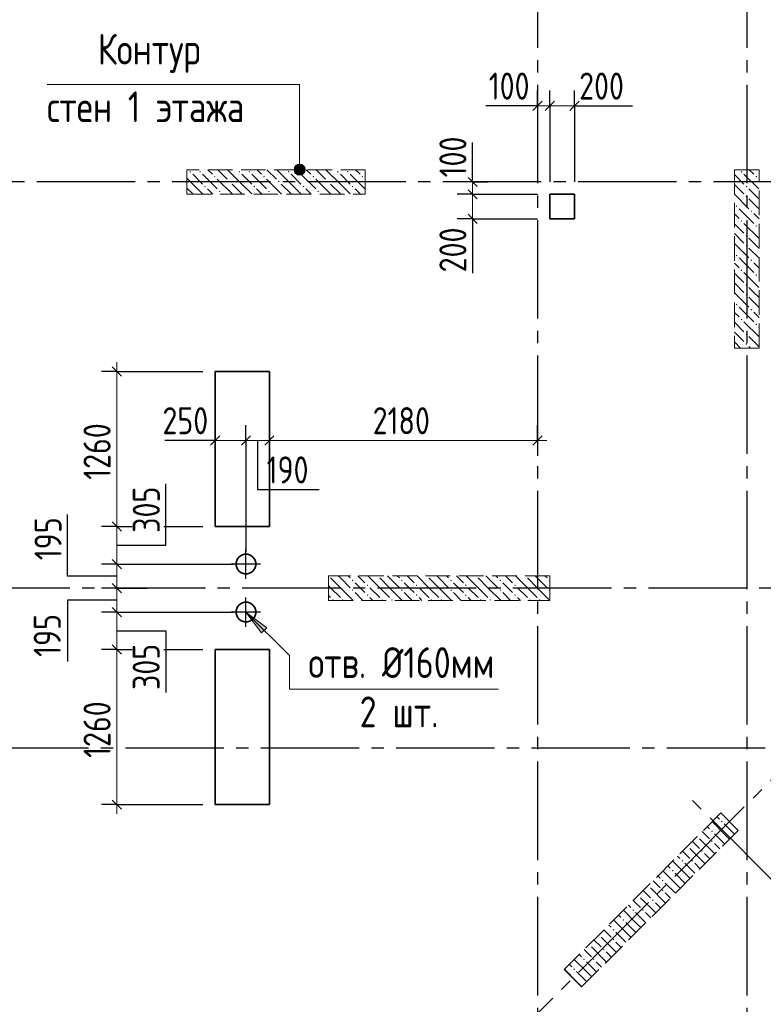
# Model space of a CAD drawing. Header units: millimetres. Extents: x 0 to 43617, y 0 to 59400.
# Tile 3 of 23: x 10415 to 16458, y 22447 to 30449. Entities that reach past the tile are written whole.
import ezdxf

# ---------------------------------------------------------------- set-up
doc = ezdxf.new("R2010")
doc.units = ezdxf.units.MM
doc.linetypes.add('______2', pattern=[270, 200, -70])
doc.linetypes.add('______5', pattern=[1100, 800, -100, 100, -100])
for name, color, linetype, lineweight in [('Standard', 7, 'Continuous', 25), ('ЖБ Перекрытие верхний уровень', 7, 'Continuous', 35), ('ЖБ Пилон', 7, 'Continuous', 35), ('Оси', 40, '______5', 18), ('Примечания', 7, 'Continuous', 25), ('Размерная выноска', 7, 'Continuous', 13)]:
    doc.layers.add(name, color=color, linetype=linetype, lineweight=lineweight)
doc.styles.add('GOST 2.304-81', font='txt')

msp = doc.modelspace()

# ---------------------------------------------------------------- hatches: boundary and pattern name
at = {"layer": 'ЖБ Пилон', "linetype": 'Continuous', "lineweight": 18, "transparency": 33554687}
for points in [[(11794.45190429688, 29213.14086914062), (11800.9521484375, 29219.64111328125), (11807.45239257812, 29213.14086914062), (11800.9521484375, 29206.63452148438)], [(11874.45068359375, 29213.14086914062), (11880.95092773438, 29219.64111328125), (11887.451171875, 29213.14086914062), (11880.95092773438, 29206.63452148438)], [(12194.45190429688, 29213.14086914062), (12200.9521484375, 29219.64111328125), (12207.45239257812, 29213.14086914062), (12200.9521484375, 29206.63452148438)], [(12274.45068359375, 29213.14086914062), (12280.95092773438, 29219.64111328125), (12287.451171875, 29213.14086914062), (12280.95092773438, 29206.63452148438)], [(12594.45190429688, 29213.14086914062), (12600.9521484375, 29219.64111328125), (12607.45239257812, 29213.14086914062), (12600.9521484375, 29206.63452148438)], [(12674.45068359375, 29213.14086914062), (12680.95092773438, 29219.64111328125), (12687.451171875, 29213.14086914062), (12680.95092773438, 29206.63452148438)], [(12994.45190429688, 29213.14086914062), (13000.9521484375, 29219.64111328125), (13007.45239257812, 29213.14086914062), (13000.9521484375, 29206.63452148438)], [(13074.45068359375, 29213.14086914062), (13080.95092773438, 29219.64111328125), (13087.451171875, 29213.14086914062), (13080.95092773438, 29206.63452148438)], [(16274.45068359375, 29213.14086914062), (16280.95092773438, 29219.64111328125), (16287.451171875, 29213.14086914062), (16280.95092773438, 29206.63452148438)], [(11994.45190429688, 29173.13232421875), (12000.9521484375, 29179.638671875), (12007.45239257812, 29173.13232421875), (12000.9521484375, 29166.63208007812)], [(12114.453125, 29133.14208984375), (12120.95336914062, 29139.63012695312), (12127.45361328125, 29133.14208984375), (12120.95336914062, 29126.64184570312)], [(12394.45190429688, 29173.13232421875), (12400.9521484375, 29179.638671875), (12407.45239257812, 29173.13232421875), (12400.9521484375, 29166.63208007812)], [(12514.453125, 29133.14208984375), (12520.95336914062, 29139.63012695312), (12527.45361328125, 29133.14208984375), (12520.95336914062, 29126.64184570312)], [(12794.45190429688, 29173.13232421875), (12800.9521484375, 29179.638671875), (12807.45239257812, 29173.13232421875), (12800.9521484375, 29166.63208007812)], [(12914.453125, 29133.14208984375), (12920.95336914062, 29139.63012695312), (12927.45361328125, 29133.14208984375), (12920.95336914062, 29126.64184570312)], [(13194.45190429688, 29173.13232421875), (13200.9521484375, 29179.638671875), (13207.45239257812, 29173.13232421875), (13200.9521484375, 29166.63208007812)], [(16394.45190429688, 29173.13232421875), (16400.9521484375, 29179.638671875), (16407.45239257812, 29173.13232421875), (16400.9521484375, 29166.63208007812)], [(11914.453125, 29093.1396484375), (11920.95336914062, 29099.63989257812), (11927.45361328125, 29093.1396484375), (11920.95336914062, 29086.63330078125)], [(12034.45434570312, 29053.13110351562), (12040.95458984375, 29059.63745117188), (12047.44873046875, 29053.13110351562), (12040.95458984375, 29046.64306640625)], [(12314.453125, 29093.1396484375), (12320.95336914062, 29099.63989257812), (12327.45361328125, 29093.1396484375), (12320.95336914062, 29086.63330078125)], [(12434.45434570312, 29053.13110351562), (12440.95458984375, 29059.63745117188), (12447.44873046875, 29053.13110351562), (12440.95458984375, 29046.64306640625)], [(12714.453125, 29093.1396484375), (12720.95336914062, 29099.63989257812), (12727.45361328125, 29093.1396484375), (12720.95336914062, 29086.63330078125)], [(12834.45434570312, 29053.13110351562), (12840.95458984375, 29059.63745117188), (12847.44873046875, 29053.13110351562), (12840.95458984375, 29046.64306640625)], [(13114.453125, 29093.1396484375), (13120.95336914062, 29099.63989257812), (13127.45361328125, 29093.1396484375), (13120.95336914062, 29086.63330078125)], [(16314.453125, 29093.1396484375), (16320.95336914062, 29099.63989257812), (16327.45361328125, 29093.1396484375), (16320.95336914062, 29086.63330078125)], [(16314.453125, 29013.14086914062), (16320.95336914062, 29019.64111328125), (16327.45361328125, 29013.14086914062), (16320.95336914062, 29006.63452148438)], [(16234.45434570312, 28933.14208984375), (16240.94848632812, 28939.63012695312), (16247.44873046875, 28933.14208984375), (16240.94848632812, 28926.64184570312)], [(16354.44946289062, 28893.1396484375), (16360.94970703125, 28899.63989257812), (16367.44995117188, 28893.1396484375), (16360.94970703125, 28886.63330078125)], [(16274.45068359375, 28813.14086914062), (16280.95092773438, 28819.64111328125), (16287.451171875, 28813.14086914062), (16280.95092773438, 28806.63452148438)], [(16394.45190429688, 28773.13232421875), (16400.9521484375, 28779.638671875), (16407.45239257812, 28773.13232421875), (16400.9521484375, 28766.63208007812)], [(16314.453125, 28693.1396484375), (16320.95336914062, 28699.63989257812), (16327.45361328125, 28693.1396484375), (16320.95336914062, 28686.63330078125)], [(16314.453125, 28613.14086914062), (16320.95336914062, 28619.64111328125), (16327.45361328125, 28613.14086914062), (16320.95336914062, 28606.63452148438)], [(16234.45434570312, 28533.14208984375), (16240.94848632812, 28539.63012695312), (16247.44873046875, 28533.14208984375), (16240.94848632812, 28526.64184570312)], [(16354.44946289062, 28493.1396484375), (16360.94970703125, 28499.63989257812), (16367.44995117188, 28493.1396484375), (16360.94970703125, 28486.63330078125)], [(16274.45068359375, 28413.14086914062), (16280.95092773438, 28419.64111328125), (16287.451171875, 28413.14086914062), (16280.95092773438, 28406.63452148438)], [(16394.45190429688, 28373.13232421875), (16400.9521484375, 28379.638671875), (16407.45239257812, 28373.13232421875), (16400.9521484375, 28366.63208007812)], [(16314.453125, 28293.1396484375), (16320.95336914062, 28299.63989257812), (16327.45361328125, 28293.1396484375), (16320.95336914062, 28286.63330078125)], [(16314.453125, 28213.14086914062), (16320.95336914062, 28219.64111328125), (16327.45361328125, 28213.14086914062), (16320.95336914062, 28206.63452148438)], [(16234.45434570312, 28133.14208984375), (16240.94848632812, 28139.63012695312), (16247.44873046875, 28133.14208984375), (16240.94848632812, 28126.64184570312)], [(16354.44946289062, 28093.1396484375), (16360.94970703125, 28099.63989257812), (16367.44995117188, 28093.1396484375), (16360.94970703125, 28086.63330078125)], [(16274.45068359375, 28013.14086914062), (16280.95092773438, 28019.64111328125), (16287.451171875, 28013.14086914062), (16280.95092773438, 28006.63452148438)], [(16394.45190429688, 27973.13232421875), (16400.9521484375, 27979.638671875), (16407.45239257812, 27973.13232421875), (16400.9521484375, 27966.63208007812)], [(16314.453125, 27893.1396484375), (16320.95336914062, 27899.63989257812), (16327.45361328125, 27893.1396484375), (16320.95336914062, 27886.63330078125)], [(16314.453125, 27813.14086914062), (16320.95336914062, 27819.64111328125), (16327.45361328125, 27813.14086914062), (16320.95336914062, 27806.63452148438)], [(12924.31325143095, 25929.99877929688), (12923.9990234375, 25929.68425625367), (12923.9990234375, 25929.99877929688)], [(13324.31325143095, 25929.99877929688), (13320.95336914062, 25926.6357421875), (13317.5934868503, 25929.99877929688)], [(13724.31325143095, 25929.99877929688), (13720.95336914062, 25926.6357421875), (13717.5934868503, 25929.99877929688)], [(14124.31325143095, 25929.99877929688), (14120.95336914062, 25926.6357421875), (14117.5934868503, 25929.99877929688)], [(14524.31325143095, 25929.99877929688), (14520.95336914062, 25926.6357421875), (14517.5934868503, 25929.99877929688)], [(13114.453125, 25893.13354492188), (13120.95336914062, 25899.63989257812), (13127.45361328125, 25893.13354492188), (13120.95336914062, 25886.63330078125)], [(13234.45434570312, 25853.13110351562), (13240.95458984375, 25859.63745117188), (13247.44873046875, 25853.13110351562), (13240.95458984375, 25846.64306640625)], [(13514.453125, 25893.13354492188), (13520.95336914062, 25899.63989257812), (13527.45361328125, 25893.13354492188), (13520.95336914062, 25886.63330078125)], [(13634.45434570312, 25853.13110351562), (13640.95458984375, 25859.63745117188), (13647.44873046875, 25853.13110351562), (13640.95458984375, 25846.64306640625)], [(13914.453125, 25893.13354492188), (13920.95336914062, 25899.63989257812), (13927.45361328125, 25893.13354492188), (13920.95336914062, 25886.63330078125)], [(14034.45434570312, 25853.13110351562), (14040.95458984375, 25859.63745117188), (14047.44873046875, 25853.13110351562), (14040.95458984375, 25846.64306640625)], [(14314.453125, 25893.13354492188), (14320.95336914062, 25899.63989257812), (14327.45361328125, 25893.13354492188), (14320.95336914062, 25886.63330078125)], [(14434.45434570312, 25853.13110351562), (14440.95458984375, 25859.63745117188), (14447.44873046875, 25853.13110351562), (14440.95458984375, 25846.64306640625)], [(14714.453125, 25893.13354492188), (14720.95336914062, 25899.63989257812), (14723.9990234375, 25896.59137851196), (14723.9990234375, 25889.67895507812), (14720.95336914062, 25886.63330078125)], [(13114.453125, 25813.14086914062), (13120.95336914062, 25819.64111328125), (13127.45361328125, 25813.14086914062), (13120.95336914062, 25806.63452148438)], [(13234.45434570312, 25773.13232421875), (13240.95458984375, 25779.638671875), (13247.44873046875, 25773.13232421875), (13240.95458984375, 25766.63208007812)], [(13514.453125, 25813.14086914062), (13520.95336914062, 25819.64111328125), (13527.45361328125, 25813.14086914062), (13520.95336914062, 25806.63452148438)], [(13634.45434570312, 25773.13232421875), (13640.95458984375, 25779.638671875), (13647.44873046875, 25773.13232421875), (13640.95458984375, 25766.63208007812)], [(13914.453125, 25813.14086914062), (13920.95336914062, 25819.64111328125), (13927.45361328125, 25813.14086914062), (13920.95336914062, 25806.63452148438)], [(14034.45434570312, 25773.13232421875), (14040.95458984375, 25779.638671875), (14047.44873046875, 25773.13232421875), (14040.95458984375, 25766.63208007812)], [(14314.453125, 25813.14086914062), (14320.95336914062, 25819.64111328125), (14327.45361328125, 25813.14086914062), (14320.95336914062, 25806.63452148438)], [(14434.45434570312, 25773.13232421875), (14440.95458984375, 25779.638671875), (14447.44873046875, 25773.13232421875), (14440.95458984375, 25766.63208007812)], [(14714.453125, 25813.14086914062), (14720.95336914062, 25819.64111328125), (14723.9990234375, 25816.59545898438), (14723.9990234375, 25809.68303555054), (14720.95336914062, 25806.63452148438)], [(12954.443359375, 25733.14208984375), (12960.94970703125, 25739.63012695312), (12967.44995117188, 25733.14208984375), (12964.30958932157, 25729.99877929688), (12957.58666992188, 25729.99877929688)], [(13034.45434570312, 25733.14208984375), (13040.95458984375, 25739.63012695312), (13047.44873046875, 25733.14208984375), (13044.31131731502, 25729.99877929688), (13037.59470755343, 25729.99877929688)], [(13354.44946289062, 25733.14208984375), (13360.94970703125, 25739.63012695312), (13367.44995117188, 25733.14208984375), (13364.30958932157, 25729.99877929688), (13357.58982474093, 25729.99877929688)], [(13434.45434570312, 25733.14208984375), (13440.95458984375, 25739.63012695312), (13447.44873046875, 25733.14208984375), (13444.31131731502, 25729.99877929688), (13437.59470755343, 25729.99877929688)], [(13754.44946289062, 25733.14208984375), (13760.94970703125, 25739.63012695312), (13767.44995117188, 25733.14208984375), (13764.30958932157, 25729.99877929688), (13757.58982474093, 25729.99877929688)], [(13834.45434570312, 25733.14208984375), (13840.95458984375, 25739.63012695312), (13847.44873046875, 25733.14208984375), (13844.31131731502, 25729.99877929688), (13837.59470755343, 25729.99877929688)], [(14154.44946289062, 25733.14208984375), (14160.94970703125, 25739.63012695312), (14167.44995117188, 25733.14208984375), (14164.30958932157, 25729.99877929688), (14157.58982474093, 25729.99877929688)], [(14234.45434570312, 25733.14208984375), (14240.95458984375, 25739.63012695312), (14247.44873046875, 25733.14208984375), (14244.31131731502, 25729.99877929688), (14237.59470755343, 25729.99877929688)], [(14554.44946289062, 25733.14208984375), (14560.94970703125, 25739.63012695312), (14567.44995117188, 25733.14208984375), (14564.30958932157, 25729.99877929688), (14557.58982474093, 25729.99877929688)], [(14634.45434570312, 25733.14208984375), (14640.95458984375, 25739.63012695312), (14647.44873046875, 25733.14208984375), (14644.31131731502, 25729.99877929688), (14637.59470755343, 25729.99877929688)], [(16114.453125, 23933.14208984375), (16120.95336914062, 23939.64233398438), (16127.45361328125, 23933.14208984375), (16120.95336914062, 23926.6357421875)], [(16034.45434570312, 23853.13110351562), (16040.94848632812, 23859.63134765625), (16047.44873046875, 23853.13110351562), (16040.94848632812, 23846.64306640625)], [(15925.54886710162, 23815.04561532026), (15927.45361328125, 23813.14086914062), (15920.95336914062, 23806.63452148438), (15919.04645087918, 23808.5432302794)], [(16034.45434570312, 23773.13232421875), (16040.94848632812, 23779.638671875), (16047.44873046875, 23773.13232421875), (16040.94848632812, 23766.63208007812)], [(15845.54684422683, 23735.04397608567), (15847.44873046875, 23733.14208984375), (15840.94848632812, 23726.6357421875), (15839.04532142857, 23728.54248446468)], [(15954.44946289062, 23693.13354492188), (15960.94970703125, 23699.63989257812), (15967.44995117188, 23693.13354492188), (15960.94970703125, 23686.63330078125)], [(15794.45190429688, 23613.14086914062), (15800.9521484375, 23619.64111328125), (15807.45239257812, 23613.14086914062), (15800.9521484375, 23606.63452148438)], [(15874.45068359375, 23613.14086914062), (15880.95092773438, 23619.64111328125), (15887.451171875, 23613.14086914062), (15880.95092773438, 23606.63452148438)], [(15714.453125, 23533.14208984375), (15720.95336914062, 23539.64233398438), (15727.45361328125, 23533.14208984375), (15720.95336914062, 23526.6357421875)], [(15634.45434570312, 23453.13110351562), (15640.94848632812, 23459.63134765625), (15647.44873046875, 23453.13110351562), (15640.94848632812, 23446.64306640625)], [(15525.5479080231, 23415.04657439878), (15527.45361328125, 23413.14086914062), (15520.95336914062, 23406.63452148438), (15519.04549225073, 23408.54418980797)], [(15634.45434570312, 23373.13232421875), (15640.94848632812, 23379.638671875), (15647.44873046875, 23373.13232421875), (15640.94848632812, 23366.63208007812)], [(15445.54588514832, 23335.04493516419), (15447.44873046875, 23333.14208984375), (15440.94848632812, 23326.6357421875), (15439.0443632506, 23328.54344444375)], [(15554.44946289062, 23293.13354492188), (15560.94970703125, 23299.63989257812), (15567.44995117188, 23293.13354492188), (15560.94970703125, 23286.63330078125)], [(15394.45190429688, 23213.14086914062), (15400.9521484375, 23219.64111328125), (15407.45239257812, 23213.14086914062), (15400.9521484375, 23206.63452148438)], [(15474.45068359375, 23213.14086914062), (15480.95092773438, 23219.64111328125), (15487.451171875, 23213.14086914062), (15480.95092773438, 23206.63452148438)], [(15314.453125, 23133.14208984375), (15320.95336914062, 23139.64233398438), (15327.45361328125, 23133.14208984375), (15320.95336914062, 23126.6357421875)], [(15234.45434570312, 23053.13110351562), (15240.94848632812, 23059.63134765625), (15247.44873046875, 23053.13110351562), (15240.94848632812, 23046.64306640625)], [(15125.54694894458, 23015.0475334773), (15127.45361328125, 23013.14086914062), (15120.95336914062, 23006.63452148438), (15119.04453362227, 23008.54514933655)], [(15234.45434570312, 22973.13232421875), (15240.94848632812, 22979.638671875), (15247.44873046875, 22973.13232421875), (15240.94848632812, 22966.63208007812)], [(15045.5449260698, 22935.04589424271), (15047.44873046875, 22933.14208984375), (15040.94848632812, 22926.6357421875), (15039.04340507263, 22928.5444044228)], [(15154.44946289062, 22893.13354492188), (15160.94970703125, 22899.63989257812), (15167.44995117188, 22893.13354492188), (15160.94970703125, 22886.63330078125)], [(14994.45190429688, 22813.14086914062), (15000.9521484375, 22819.64111328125), (15007.45239257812, 22813.14086914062), (15000.9521484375, 22806.63452148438)], [(15074.45068359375, 22813.14086914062), (15080.95092773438, 22819.64111328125), (15087.451171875, 22813.14086914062), (15080.95092773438, 22806.63452148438)], [(14914.453125, 22733.14208984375), (14920.95336914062, 22739.64233398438), (14927.45361328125, 22733.14208984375), (14920.95336914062, 22726.6357421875)]]:
    msp.add_hatch(color=7, dxfattribs=at).paths.add_polyline_path(points, flags=16)
at = {"layer": 'Примечания', "linetype": 'Continuous', "lineweight": 13, "transparency": 33554687}
for points in [[(12728.41186523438, 29252.50244140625), (12651.01928710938, 29252.50244140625), (12644.72045898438, 29229.99877929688)], [(12728.41186523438, 29252.50244140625), (12644.72045898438, 29229.99877929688), (12734.72290039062, 29229.99877929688)], [(12734.72290039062, 29229.99877929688), (12644.72045898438, 29229.99877929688), (12651.01928710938, 29207.50122070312)], [(12712.22534179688, 29268.69506835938), (12667.21801757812, 29268.69506835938), (12651.01928710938, 29252.50244140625)], [(12712.22534179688, 29268.69506835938), (12651.01928710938, 29252.50244140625), (12728.41186523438, 29252.50244140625)], [(12734.72290039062, 29229.99877929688), (12651.01928710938, 29207.50122070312), (12728.41186523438, 29207.50122070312)], [(12728.41186523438, 29207.50122070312), (12651.01928710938, 29207.50122070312), (12667.21801757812, 29191.29638671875)], [(12667.21801757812, 29268.69506835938), (12712.22534179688, 29268.69506835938), (12689.71557617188, 29275)], [(12728.41186523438, 29207.50122070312), (12667.21801757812, 29191.29638671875), (12712.22534179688, 29191.29638671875)], [(12712.22534179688, 29191.29638671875), (12667.21801757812, 29191.29638671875), (12689.71557617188, 29185.00366210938)]]:
    msp.add_hatch(color=7, dxfattribs=at).paths.add_polyline_path(points)
msp.add_hatch(color=7, dxfattribs=at).paths.add_polyline_path([(12381.28051757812, 25465.28930664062), (12254.00390625, 25634.99755859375), (12423.7060546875, 25507.72094726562)], flags=16)

# ---------------------------------------------------------------- linework, layer by layer
at = {"layer": 'Standard', "color": 251, "linetype": 'Continuous', "lineweight": -3, "true_color": 0x656565, "transparency": 33554687}
for p, q in [((14623.9990234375, 29749.072265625), (14623.9990234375, 29874.06616210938)), ((14723.9990234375, 29749.072265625), (14723.9990234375, 29874.06616210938)), ((14923.9990234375, 29749.072265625), (14923.9990234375, 29874.06616210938)), ((14623.9990234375, 29749.072265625), (14623.9990234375, 29624.072265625)), ((14623.9990234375, 29749.072265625), (14623.9990234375, 29749.072265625)), ((14723.9990234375, 29749.072265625), (14723.9990234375, 29624.072265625)), ((14723.9990234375, 29749.072265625), (14723.9990234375, 29129.99877929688)), ((14923.9990234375, 29749.072265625), (14923.9990234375, 29624.072265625)), ((14923.9990234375, 29749.072265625), (14923.9990234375, 29129.99877929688)), ((14095.99609375, 29129.99877929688), (13970.99609375, 29129.99877929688)), ((14095.99609375, 29129.99877929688), (14220.99609375, 29129.99877929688)), ((14095.99609375, 29129.99877929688), (14095.99609375, 29129.99877929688)), ((14095.99609375, 29029.99877929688), (13970.99609375, 29029.99877929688)), ((14095.99609375, 29029.99877929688), (14220.99609375, 29029.99877929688)), ((14095.99609375, 29029.99877929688), (14623.9990234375, 29029.99877929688)), ((14095.99609375, 28829.99877929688), (13970.99609375, 28829.99877929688)), ((14095.99609375, 28829.99877929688), (14220.99609375, 28829.99877929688)), ((14095.99609375, 28829.99877929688), (14623.9990234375, 28829.99877929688)), ((11203.99780273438, 27590.00244140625), (11079.00390625, 27590.00244140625)), ((11203.99780273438, 27590.00244140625), (11328.99780273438, 27590.00244140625)), ((11203.99780273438, 27590.00244140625), (11903.99780273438, 27590.00244140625)), ((12003.99780273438, 27029.931640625), (12003.99780273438, 27154.93774414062)), ((12254.00390625, 27029.931640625), (12254.00390625, 27154.93774414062)), ((12444.00024414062, 27029.931640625), (12444.00024414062, 27154.93774414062)), ((14623.9990234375, 27029.931640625), (14623.9990234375, 27154.93774414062)), ((12003.99780273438, 27029.931640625), (12003.99780273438, 26904.931640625)), ((12003.99780273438, 27029.931640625), (12003.99780273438, 27029.931640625)), ((12254.00390625, 27029.931640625), (12254.00390625, 26904.931640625)), ((12444.00024414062, 27029.931640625), (12444.00024414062, 26904.931640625)), ((12444.00024414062, 27029.931640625), (12444.00024414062, 26931.91528320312)), ((14623.9990234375, 27029.931640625), (14623.9990234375, 26904.931640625)), ((14623.9990234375, 27029.931640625), (14623.9990234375, 27029.931640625)), ((12444.00024414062, 26646.93603515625), (12444.00024414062, 26429.99877929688)), ((11203.99780273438, 26330.06591796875), (11079.00390625, 26330.06591796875)), ((11203.99780273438, 26330.06591796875), (11328.99780273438, 26330.06591796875)), ((11587.09716796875, 26330.06591796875), (11903.8818359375, 26330.06591796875)), ((11203.99780273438, 26024.99389648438), (11079.00390625, 26024.99389648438)), ((11203.99780273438, 26024.99389648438), (11328.99780273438, 26024.99389648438)), ((11203.99780273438, 25830.06591796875), (11079.00390625, 25830.06591796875)), ((11203.99780273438, 25830.06591796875), (11328.99780273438, 25830.06591796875)), ((11203.99780273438, 25634.99755859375), (11079.00390625, 25634.99755859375)), ((11203.99780273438, 25634.99755859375), (11328.99780273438, 25634.99755859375)), ((11203.99780273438, 25330.126953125), (11079.00390625, 25330.126953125)), ((11203.99780273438, 25330.126953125), (11328.99780273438, 25330.126953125)), ((11203.99780273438, 25330.126953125), (11301.23291015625, 25330.126953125)), ((11586.10229492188, 25330.126953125), (11903.8818359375, 25330.126953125)), ((11203.99780273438, 24070.13549804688), (11079.00390625, 24070.13549804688)), ((11203.99780273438, 24070.13549804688), (11328.99780273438, 24070.13549804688)), ((11203.99780273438, 24070.13549804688), (11903.99780273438, 24070.13549804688))]:
    msp.add_line(p, q, dxfattribs=at)
at = {"layer": 'Standard', "color": 7, "linetype": 'Continuous', "lineweight": 25, "transparency": 33554687}
for p, q in [((14586.4990234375, 29711.57836914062), (14661.4990234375, 29786.572265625)), ((14686.4990234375, 29711.57836914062), (14761.4990234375, 29786.572265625)), ((14886.4990234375, 29711.57836914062), (14961.4990234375, 29786.572265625)), ((14058.49609375, 29167.49267578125), (14133.49609375, 29092.49877929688)), ((14058.49609375, 29067.49267578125), (14133.49609375, 28992.49877929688)), ((14058.49609375, 28867.49267578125), (14133.49609375, 28792.49877929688)), ((11166.49780273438, 27627.50244140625), (11241.49780273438, 27552.50244140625)), ((11966.49780273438, 26992.43774414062), (12041.49780273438, 27067.431640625)), ((12216.50390625, 26992.43774414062), (12291.50390625, 27067.431640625)), ((12406.50024414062, 26992.43774414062), (12481.50024414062, 27067.431640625)), ((14586.4990234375, 26992.43774414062), (14661.4990234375, 27067.431640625)), ((11166.49780273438, 26367.56591796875), (11241.49780273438, 26292.55981445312)), ((11166.49780273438, 26062.49389648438), (11241.49780273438, 25987.49389648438)), ((11166.49780273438, 25867.56591796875), (11241.49780273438, 25792.55981445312)), ((11166.49780273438, 25672.49755859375), (11241.49780273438, 25597.49755859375)), ((11166.49780273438, 25367.626953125), (11241.49780273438, 25292.63305664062)), ((11166.49780273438, 24107.62939453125), (11241.49780273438, 24032.62329101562))]:
    msp.add_line(p, q, dxfattribs=at)
at = {"layer": 'Standard', "color": 7, "linetype": 'Continuous', "lineweight": 13, "transparency": 33554687}
for p, q in [((14623.9990234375, 29749.072265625), (14548.9990234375, 29749.072265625)), ((14623.9990234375, 29749.072265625), (14723.9990234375, 29749.072265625)), ((14723.9990234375, 29749.072265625), (14923.9990234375, 29749.072265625)), ((14923.9990234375, 29749.072265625), (14998.9990234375, 29749.072265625)), ((14095.99609375, 29129.99877929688), (14095.99609375, 29205.0048828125)), ((14095.99609375, 29029.99877929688), (14095.99609375, 28829.99877929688)), ((14095.99609375, 28829.99877929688), (14095.99609375, 28754.99877929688)), ((11203.99780273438, 27590.00244140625), (11203.99780273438, 27664.99633789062)), ((12003.99780273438, 27029.931640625), (11928.99780273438, 27029.931640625)), ((12003.99780273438, 27029.931640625), (12254.00390625, 27029.931640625)), ((12254.00390625, 27029.931640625), (12444.00024414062, 27029.931640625)), ((12444.00024414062, 27029.931640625), (14623.9990234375, 27029.931640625)), ((14623.9990234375, 27029.931640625), (14698.9990234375, 27029.931640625)), ((11203.99780273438, 26330.06591796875), (11203.99780273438, 26024.99389648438)), ((11203.99780273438, 26024.99389648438), (11203.99780273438, 25830.06591796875)), ((11203.99780273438, 25830.06591796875), (11203.99780273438, 25634.99755859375)), ((11203.99780273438, 25634.99755859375), (11203.99780273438, 25330.126953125)), ((11203.99780273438, 25330.126953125), (11203.99780273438, 24070.13549804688)), ((11203.99780273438, 24070.13549804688), (11203.99780273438, 23995.12329101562))]:
    msp.add_line(p, q, dxfattribs=at)
at = {"layer": 'Standard', "color": 8, "linetype": '______5', "lineweight": -3, "transparency": 33554687}
for p, q in [((12254.00390625, 25905.4931640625), (12254.00390625, 26144.50073242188)), ((12373.50463867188, 26024.99389648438), (12134.4970703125, 26024.99389648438)), ((12254.00390625, 25515.49072265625), (12254.00390625, 25754.49829101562)), ((12373.50463867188, 25634.99755859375), (12134.4970703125, 25634.99755859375))]:
    msp.add_line(p, q, dxfattribs=at)
at = {"layer": 'Standard', "color": 7, "linetype": 'Continuous', "lineweight": 13, "transparency": 33554687}
for points in [[(14095.99609375, 29129.99877929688), (14095.99609375, 29099.81205168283), (14095.99609375, 29099.81205168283), (14095.99609375, 29029.99877929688)], [(11203.99780273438, 27590.00244140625), (11203.99780273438, 26641.30398858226), (11203.99780273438, 26641.30398858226), (11203.99780273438, 26557.81202178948), (11203.99780273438, 26557.81202178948), (11203.99780273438, 26432.88520920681), (11203.99780273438, 26432.88520920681), (11203.99780273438, 26330.06591796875)]]:
    msp.add_lwpolyline(points, dxfattribs=at)
at = {"layer": 'Standard', "color": 251, "linetype": 'Continuous', "lineweight": -3, "true_color": 0x656565, "transparency": 33554687}
for points in [[(12254.00390625, 27029.931640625), (12254.00390625, 26710.60885685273), (12254.00390625, 26710.60885685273), (12254.00390625, 26124.99389648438)], [(11203.99780273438, 26330.06591796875), (11268.01363344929, 26330.06591796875), (11268.01363344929, 26330.06591796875), (11302.22778320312, 26330.06591796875)], [(11203.99780273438, 26024.99389648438), (11339.2895759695, 26024.99389648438), (11339.2895759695, 26024.99389648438), (12154.00390625, 26024.99389648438)], [(11203.99780273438, 25830.06591796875), (11384.83185587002, 25830.06591796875), (11384.83185587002, 25830.06591796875), (11450.08544921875, 25830.06591796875)], [(11203.99780273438, 25634.99755859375), (11430.40693385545, 25634.99755859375), (11430.40693385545, 25634.99755859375), (12154.00390625, 25634.99755859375)]]:
    msp.add_lwpolyline(points, dxfattribs=at)
at = {"layer": 'ЖБ Перекрытие верхний уровень', "color": 7, "linetype": 'Continuous', "lineweight": 35, "transparency": 33554687}
for p, q in [((14923.9990234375, 29029.99877929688), (14723.9990234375, 29029.99877929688)), ((14723.9990234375, 29029.99877929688), (14723.9990234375, 28829.99877929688)), ((14923.9990234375, 28829.99877929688), (14923.9990234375, 29029.99877929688)), ((14723.9990234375, 28829.99877929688), (14923.9990234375, 28829.99877929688)), ((12444.00024414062, 27590.00244140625), (12003.99780273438, 27590.00244140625)), ((12003.99780273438, 27590.00244140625), (12003.99780273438, 26329.99877929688)), ((12444.00024414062, 26329.99877929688), (12444.00024414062, 27590.00244140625)), ((12003.99780273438, 26329.99877929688), (12103.99780273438, 26329.99877929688)), ((12103.99780273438, 26329.99877929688), (12444.00024414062, 26329.99877929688)), ((12217.3828125, 26096.86889648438), (12196.96044921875, 26082.03735351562)), ((12241.3818359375, 26104.6630859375), (12217.3828125, 26096.86889648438)), ((12266.61376953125, 26104.6630859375), (12241.3818359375, 26104.6630859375)), ((12290.61889648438, 26096.86889648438), (12266.61376953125, 26104.6630859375)), ((12311.04125976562, 26082.03735351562), (12290.61889648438, 26096.86889648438)), ((12182.12890625, 26061.62109375), (12174.33471679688, 26037.61596679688)), ((12174.33471679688, 26037.61596679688), (12174.33471679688, 26012.38403320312)), ((12174.33471679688, 26012.38403320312), (12182.12890625, 25988.37890625)), ((12196.96044921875, 26082.03735351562), (12182.12890625, 26061.62109375)), ((12325.87280273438, 26061.62109375), (12311.04125976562, 26082.03735351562)), ((12333.67309570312, 26037.61596679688), (12325.87280273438, 26061.62109375)), ((12325.87280273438, 25988.37890625), (12333.67309570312, 26012.38403320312)), ((12333.67309570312, 26012.38403320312), (12333.67309570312, 26037.61596679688)), ((12182.12890625, 25988.37890625), (12196.96044921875, 25967.96264648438)), ((12196.96044921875, 25967.96264648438), (12217.3828125, 25953.125)), ((12217.3828125, 25953.125), (12241.3818359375, 25945.32470703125)), ((12241.3818359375, 25945.32470703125), (12266.61376953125, 25945.32470703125)), ((12266.61376953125, 25945.32470703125), (12290.61889648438, 25953.125)), ((12290.61889648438, 25953.125), (12311.04125976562, 25967.96264648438)), ((12311.04125976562, 25967.96264648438), (12325.87280273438, 25988.37890625)), ((12196.96044921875, 25692.03491210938), (12182.12890625, 25671.61865234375)), ((12217.3828125, 25706.86645507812), (12196.96044921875, 25692.03491210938)), ((12241.3818359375, 25714.66674804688), (12217.3828125, 25706.86645507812)), ((12266.61376953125, 25714.66674804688), (12241.3818359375, 25714.66674804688)), ((12290.61889648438, 25706.86645507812), (12266.61376953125, 25714.66674804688)), ((12311.04125976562, 25692.03491210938), (12290.61889648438, 25706.86645507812)), ((12325.87280273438, 25671.61865234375), (12311.04125976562, 25692.03491210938)), ((12182.12890625, 25671.61865234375), (12174.33471679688, 25647.61962890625)), ((12174.33471679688, 25647.61962890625), (12174.33471679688, 25622.38159179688)), ((12174.33471679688, 25622.38159179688), (12182.12890625, 25598.37646484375)), ((12333.67309570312, 25647.61962890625), (12325.87280273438, 25671.61865234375)), ((12325.87280273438, 25598.37646484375), (12333.67309570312, 25622.38159179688)), ((12333.67309570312, 25622.38159179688), (12333.67309570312, 25647.61962890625)), ((12182.12890625, 25598.37646484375), (12196.96044921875, 25577.96630859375)), ((12196.96044921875, 25577.96630859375), (12217.3828125, 25563.12255859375)), ((12217.3828125, 25563.12255859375), (12241.3818359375, 25555.32836914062)), ((12241.3818359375, 25555.32836914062), (12266.61376953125, 25555.32836914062)), ((12266.61376953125, 25555.32836914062), (12290.61889648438, 25563.12255859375)), ((12290.61889648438, 25563.12255859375), (12311.04125976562, 25577.96630859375)), ((12311.04125976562, 25577.96630859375), (12325.87280273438, 25598.37646484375)), ((12444.00024414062, 25329.99877929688), (12003.99780273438, 25329.99877929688)), ((12003.99780273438, 25329.99877929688), (12003.99780273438, 24070.00122070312)), ((12444.00024414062, 24070.00122070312), (12444.00024414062, 25329.99877929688)), ((12003.99780273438, 24070.00122070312), (12444.00024414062, 24070.00122070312))]:
    msp.add_line(p, q, dxfattribs=at)
at = {"layer": 'ЖБ Пилон', "color": 253, "linetype": '______2', "lineweight": 13, "true_color": 0xa0a0a0, "transparency": 33554687}
for p, q in [((13223.9990234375, 29229.99877929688), (11774.00512695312, 29229.99877929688)), ((11774.00512695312, 29229.99877929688), (11774.00512695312, 29029.99877929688)), ((13223.9990234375, 29029.99877929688), (13223.9990234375, 29229.99877929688)), ((16223.9990234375, 29229.99877929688), (16223.9990234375, 27779.99877929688)), ((16423.9990234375, 29229.99877929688), (16223.9990234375, 29229.99877929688)), ((16423.9990234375, 27779.99877929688), (16423.9990234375, 29229.99877929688)), ((11774.00512695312, 29029.99877929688), (13223.9990234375, 29029.99877929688)), ((16223.9990234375, 27779.99877929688), (16423.9990234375, 27779.99877929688)), ((14723.9990234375, 25929.99877929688), (12923.9990234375, 25929.99877929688)), ((12923.9990234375, 25929.99877929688), (12923.9990234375, 25729.99877929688)), ((14723.9990234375, 25729.99877929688), (14723.9990234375, 25929.99877929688)), ((12923.9990234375, 25729.99877929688), (14723.9990234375, 25729.99877929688)), ((16112.939453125, 24002.43530273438), (14840.14892578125, 22729.65087890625)), ((16254.35791015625, 23861.01684570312), (16112.939453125, 24002.43530273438)), ((14981.57348632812, 22588.22631835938), (16254.35791015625, 23861.01684570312)), ((14840.14892578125, 22729.65087890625), (14981.57348632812, 22588.22631835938))]:
    msp.add_line(p, q, dxfattribs=at)
at = {"layer": 'ЖБ Пилон', "color": 9, "linetype": 'Continuous', "lineweight": 18, "true_color": 0xc7c7c7, "transparency": 33554687}
for p, q in [((11944.091796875, 29229.99877929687), (11980.95092773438, 29193.1396484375)), ((12024.08447265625, 29229.99877929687), (12100.9521484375, 29153.13110351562)), ((12220.95336914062, 29113.14086914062), (12104.09545898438, 29229.99877929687)), ((12344.091796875, 29229.99877929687), (12380.95092773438, 29193.1396484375)), ((12424.08447265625, 29229.99877929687), (12500.9521484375, 29153.13110351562)), ((12620.95336914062, 29113.14086914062), (12504.09545898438, 29229.99877929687)), ((12744.091796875, 29229.99877929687), (12780.95092773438, 29193.1396484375)), ((12824.08447265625, 29229.99877929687), (12900.9521484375, 29153.13110351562)), ((13020.95336914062, 29113.14086914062), (12904.09545898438, 29229.99877929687)), ((13144.091796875, 29229.99877929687), (13180.95092773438, 29193.1396484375)), ((16344.091796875, 29229.99877929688), (16380.95092773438, 29193.1396484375)), ((11820.95336914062, 29113.14086914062), (11774.00512695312, 29160.08911132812)), ((11820.95336914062, 29193.1396484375), (11900.9521484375, 29113.14086914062)), ((11900.9521484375, 29193.1396484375), (12020.95336914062, 29073.13232421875)), ((12140.95458984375, 29033.14208984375), (12020.95336914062, 29153.13110351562)), ((12220.95336914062, 29193.1396484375), (12300.9521484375, 29113.14086914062)), ((12300.9521484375, 29193.1396484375), (12420.95336914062, 29073.13232421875)), ((12540.95458984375, 29033.14208984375), (12420.95336914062, 29153.13110351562)), ((12620.95336914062, 29193.1396484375), (12700.9521484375, 29113.14086914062)), ((12700.9521484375, 29193.1396484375), (12820.95336914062, 29073.13232421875)), ((12940.95458984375, 29033.14208984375), (12820.95336914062, 29153.13110351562)), ((13020.95336914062, 29193.1396484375), (13100.9521484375, 29113.14086914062)), ((13100.9521484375, 29193.1396484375), (13220.95336914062, 29073.13232421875)), ((13223.9990234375, 29150.08575903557), (13220.95336914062, 29153.13110351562)), ((16223.9990234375, 29190.09399414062), (16300.9521484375, 29113.14086914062)), ((16300.9521484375, 29193.1396484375), (16420.95336914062, 29073.13232421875)), ((16423.9990234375, 29150.08560413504), (16420.95336914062, 29153.13110351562)), ((11774.00512695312, 29080.09033203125), (11820.95336914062, 29033.14208984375)), ((11820.95336914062, 29113.14086914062), (11900.9521484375, 29033.14208984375)), ((11980.95092773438, 29033.14208984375), (11940.95458984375, 29073.13232421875)), ((12140.95458984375, 29113.14086914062), (12220.95336914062, 29033.14208984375)), ((12220.95336914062, 29113.14086914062), (12300.9521484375, 29033.14208984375)), ((12380.95092773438, 29033.14208984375), (12340.95458984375, 29073.13232421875)), ((12540.95458984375, 29113.14086914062), (12620.95336914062, 29033.14208984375)), ((12620.95336914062, 29113.14086914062), (12700.9521484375, 29033.14208984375)), ((12780.95092773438, 29033.14208984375), (12740.95458984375, 29073.13232421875)), ((12940.95458984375, 29113.14086914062), (13020.95336914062, 29033.14208984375)), ((13020.95336914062, 29113.14086914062), (13100.9521484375, 29033.14208984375)), ((13180.95092773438, 29033.14208984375), (13140.95458984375, 29073.13232421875)), ((16223.9990234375, 29110.09521484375), (16300.9521484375, 29033.14208984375)), ((16380.95092773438, 29033.14208984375), (16340.94848632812, 29073.13232421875)), ((11820.95336914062, 29033.14208984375), (11824.0966796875, 29029.99877929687)), ((11984.09423828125, 29029.99877929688), (11980.95092773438, 29033.14208984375)), ((12060.94970703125, 29033.14208984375), (12064.09277779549, 29029.99877929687)), ((12140.95458984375, 29033.14208984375), (12144.09742082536, 29029.99877929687)), ((12220.95336914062, 29033.14208984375), (12224.0966796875, 29029.99877929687)), ((12384.09423828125, 29029.99877929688), (12380.95092773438, 29033.14208984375)), ((12460.94970703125, 29033.14208984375), (12464.09277779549, 29029.99877929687)), ((12540.95458984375, 29033.14208984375), (12544.09742082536, 29029.99877929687)), ((12620.95336914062, 29033.14208984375), (12624.0966796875, 29029.99877929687)), ((12784.09423828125, 29029.99877929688), (12780.95092773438, 29033.14208984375)), ((12860.94970703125, 29033.14208984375), (12864.09277779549, 29029.99877929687)), ((12940.95458984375, 29033.14208984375), (12944.09742082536, 29029.99877929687)), ((13020.95336914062, 29033.14208984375), (13024.0966796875, 29029.99877929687)), ((13184.09423828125, 29029.99877929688), (13180.95092773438, 29033.14208984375)), ((16223.9990234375, 29030.09628063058), (16340.94848632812, 28913.14086914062)), ((16340.94848632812, 28993.1396484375), (16423.9990234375, 28910.08488720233)), ((16420.95336914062, 28993.1396484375), (16380.95092773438, 29033.14208984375)), ((16260.94970703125, 28913.14086914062), (16380.95092773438, 28793.1396484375)), ((16260.94970703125, 28833.14208984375), (16223.9990234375, 28870.0871346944)), ((16380.95092773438, 28873.13232421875), (16423.9990234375, 28830.08422851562)), ((16223.9990234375, 28790.09399414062), (16300.9521484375, 28713.14086914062)), ((16300.9521484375, 28793.1396484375), (16420.95336914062, 28673.13232421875)), ((16423.9990234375, 28750.08560413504), (16420.95336914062, 28753.13110351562)), ((16223.9990234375, 28710.09521484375), (16300.9521484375, 28633.14208984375)), ((16380.95092773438, 28633.14208984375), (16340.94848632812, 28673.13232421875)), ((16223.9990234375, 28630.09628063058), (16340.94848632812, 28513.14086914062)), ((16340.94848632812, 28593.1396484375), (16423.9990234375, 28510.08488720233)), ((16420.95336914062, 28593.1396484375), (16380.95092773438, 28633.14208984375)), ((16260.94970703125, 28513.14086914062), (16380.95092773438, 28393.1396484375)), ((16260.94970703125, 28433.14208984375), (16223.9990234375, 28470.0871346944)), ((16380.95092773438, 28473.13232421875), (16423.9990234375, 28430.08422851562)), ((16223.9990234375, 28390.09399414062), (16300.9521484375, 28313.14086914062)), ((16300.9521484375, 28393.1396484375), (16420.95336914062, 28273.13232421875)), ((16423.9990234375, 28350.08560413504), (16420.95336914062, 28353.13110351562)), ((16223.9990234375, 28310.09521484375), (16300.9521484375, 28233.14208984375)), ((16380.95092773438, 28233.14208984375), (16340.94848632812, 28273.13232421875)), ((16223.9990234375, 28230.09628063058), (16340.94848632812, 28113.14086914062)), ((16340.94848632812, 28193.1396484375), (16423.9990234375, 28110.08488720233)), ((16420.95336914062, 28193.1396484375), (16380.95092773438, 28233.14208984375)), ((16260.94970703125, 28113.14086914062), (16380.95092773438, 27993.1396484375)), ((16260.94970703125, 28033.14208984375), (16223.9990234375, 28070.0871346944)), ((16380.95092773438, 28073.13232421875), (16423.9990234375, 28030.08422851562)), ((16223.9990234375, 27990.09399414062), (16300.9521484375, 27913.14086914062)), ((16300.9521484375, 27993.1396484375), (16420.95336914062, 27873.13232421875)), ((16423.9990234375, 27950.08560413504), (16420.95336914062, 27953.13110351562)), ((16223.9990234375, 27910.09521484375), (16300.9521484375, 27833.14208984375)), ((16380.95092773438, 27833.14208984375), (16340.94848632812, 27873.13232421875)), ((16223.9990234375, 27830.09628063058), (16274.09397670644, 27779.99877929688)), ((16340.94848632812, 27793.1396484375), (16354.08868713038, 27779.99877929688)), ((16420.95336914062, 27793.1396484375), (16380.95092773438, 27833.14208984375)), ((13020.95336914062, 25913.14086914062), (13004.09545898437, 25929.99877929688)), ((13084.09295200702, 25929.99877929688), (13100.9521484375, 25913.14086914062)), ((13164.08691406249, 25929.99877929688), (13220.95336914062, 25873.13232421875)), ((13340.95458984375, 25833.14208984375), (13244.08804671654, 25929.99877929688)), ((13420.95336914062, 25913.14086914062), (13404.09545898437, 25929.99877929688)), ((13484.09295200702, 25929.99877929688), (13500.9521484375, 25913.14086914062)), ((13564.08691406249, 25929.99877929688), (13620.95336914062, 25873.13232421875)), ((13740.95458984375, 25833.14208984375), (13644.08804671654, 25929.99877929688)), ((13820.95336914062, 25913.14086914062), (13804.09545898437, 25929.99877929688)), ((13884.09295200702, 25929.99877929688), (13900.9521484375, 25913.14086914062)), ((13964.08691406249, 25929.99877929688), (14020.95336914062, 25873.13232421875)), ((14140.95458984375, 25833.14208984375), (14044.08804671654, 25929.99877929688)), ((14220.95336914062, 25913.14086914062), (14204.09545898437, 25929.99877929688)), ((14284.09295200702, 25929.99877929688), (14300.9521484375, 25913.14086914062)), ((14364.08691406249, 25929.99877929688), (14420.95336914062, 25873.13232421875)), ((14540.95458984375, 25833.14208984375), (14444.08804671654, 25929.99877929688)), ((14620.95336914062, 25913.14086914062), (14604.09545898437, 25929.99877929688)), ((14684.09295200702, 25929.99877929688), (14700.9521484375, 25913.14086914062)), ((12940.95458984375, 25833.14208984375), (12923.9990234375, 25850.09593145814)), ((12940.95458984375, 25913.14086914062), (13020.95336914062, 25833.14208984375)), ((13020.95336914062, 25913.14086914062), (13100.9521484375, 25833.14208984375)), ((13180.95092773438, 25833.14208984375), (13140.95458984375, 25873.13232421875)), ((13340.95458984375, 25913.14086914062), (13420.95336914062, 25833.14208984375)), ((13420.95336914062, 25913.14086914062), (13500.9521484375, 25833.14208984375)), ((13580.95092773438, 25833.14208984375), (13540.95458984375, 25873.13232421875)), ((13740.95458984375, 25913.14086914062), (13820.95336914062, 25833.14208984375)), ((13820.95336914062, 25913.14086914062), (13900.9521484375, 25833.14208984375)), ((13980.95092773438, 25833.14208984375), (13940.95458984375, 25873.13232421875)), ((14140.95458984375, 25913.14086914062), (14220.95336914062, 25833.14208984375)), ((14220.95336914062, 25913.14086914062), (14300.9521484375, 25833.14208984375)), ((14380.95092773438, 25833.14208984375), (14340.95458984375, 25873.13232421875)), ((14540.95458984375, 25913.14086914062), (14620.95336914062, 25833.14208984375)), ((14620.95336914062, 25913.14086914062), (14700.9521484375, 25833.14208984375)), ((12923.9990234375, 25770.08796344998), (12940.95458984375, 25753.13110351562)), ((12940.95458984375, 25833.14208984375), (13020.95336914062, 25753.13110351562)), ((13020.95336914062, 25833.14208984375), (13124.09667968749, 25729.99877929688)), ((13140.95458984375, 25793.13354492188), (13204.08614430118, 25729.99877929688)), ((13220.95336914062, 25793.13354492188), (13180.95092773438, 25833.14208984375)), ((13260.94970703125, 25833.14208984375), (13340.95458984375, 25753.13110351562)), ((13340.95458984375, 25833.14208984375), (13420.95336914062, 25753.13110351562)), ((13420.95336914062, 25833.14208984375), (13524.09667968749, 25729.99877929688)), ((13540.95458984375, 25793.13354492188), (13604.08614430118, 25729.99877929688)), ((13620.95336914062, 25793.13354492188), (13580.95092773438, 25833.14208984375)), ((13660.94970703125, 25833.14208984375), (13740.95458984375, 25753.13110351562)), ((13740.95458984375, 25833.14208984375), (13820.95336914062, 25753.13110351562)), ((13820.95336914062, 25833.14208984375), (13924.09667968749, 25729.99877929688)), ((13940.95458984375, 25793.13354492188), (14004.08614430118, 25729.99877929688)), ((14020.95336914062, 25793.13354492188), (13980.95092773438, 25833.14208984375)), ((14060.94970703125, 25833.14208984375), (14140.95458984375, 25753.13110351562)), ((14140.95458984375, 25833.14208984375), (14220.95336914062, 25753.13110351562)), ((14220.95336914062, 25833.14208984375), (14324.09667968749, 25729.99877929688)), ((14340.95458984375, 25793.13354492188), (14404.08614430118, 25729.99877929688)), ((14420.95336914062, 25793.13354492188), (14380.95092773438, 25833.14208984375)), ((14460.94970703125, 25833.14208984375), (14540.95458984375, 25753.13110351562)), ((14540.95458984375, 25833.14208984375), (14620.95336914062, 25753.13110351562)), ((14620.95336914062, 25833.14208984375), (14723.9990234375, 25730.09643554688)), ((13260.94970703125, 25753.13110351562), (13284.08438460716, 25729.99877929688)), ((13660.94970703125, 25753.13110351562), (13684.08438460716, 25729.99877929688)), ((14060.94970703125, 25753.13110351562), (14084.08438460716, 25729.99877929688)), ((14460.94970703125, 25753.13110351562), (14484.08438460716, 25729.99877929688)), ((16140.94848632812, 23833.14208984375), (16042.29468489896, 23931.79087327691)), ((16082.29362769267, 23971.78962426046), (16100.9521484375, 23953.13110351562)), ((15980.95092773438, 23833.14208984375), (15962.29537634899, 23851.79194835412)), ((16002.29465658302, 23891.79103677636), (16020.95336914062, 23873.13232421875)), ((16140.94848632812, 23913.14086914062), (16220.95336914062, 23833.14208984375)), ((15882.29769154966, 23771.79464717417), (15940.94848632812, 23713.14086914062)), ((15940.94848632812, 23793.13354492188), (16060.94970703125, 23673.13232421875)), ((16020.95336914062, 23793.13354492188), (15980.95092773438, 23833.14208984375)), ((16060.94970703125, 23833.14208984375), (16140.94848632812, 23753.13110351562)), ((16140.94848632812, 23833.14208984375), (16183.7143584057, 23790.3729551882)), ((16220.95336914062, 23833.14208984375), (16223.7182648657, 23830.37705348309)), ((15820.95336914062, 23673.13232421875), (15802.29560043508, 23691.79293970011)), ((15860.94970703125, 23713.14086914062), (15980.95092773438, 23593.13354492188)), ((16060.94970703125, 23753.13110351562), (16103.713473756, 23710.37168690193)), ((15820.95336914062, 23513.14086914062), (15722.29825769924, 23611.79598058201)), ((15762.29679446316, 23651.79432553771), (15780.95092773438, 23633.14208984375)), ((15860.94970703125, 23633.14208984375), (15820.95336914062, 23673.13232421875)), ((15980.95092773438, 23673.13232421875), (16023.71271122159, 23630.37054073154)), ((15740.94848632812, 23433.14208984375), (15642.29372579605, 23531.79183233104)), ((15682.29266861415, 23571.79058333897), (15700.9521484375, 23553.13110351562)), ((15820.95336914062, 23593.13354492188), (15900.9521484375, 23513.14086914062)), ((15900.9521484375, 23593.13354492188), (15943.71412373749, 23550.37156962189)), ((15580.95092773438, 23433.14208984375), (15562.29441712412, 23451.79290728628)), ((15602.2936975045, 23491.79199585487), (15620.95336914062, 23473.13232421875)), ((15740.94848632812, 23513.14086914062), (15820.95336914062, 23433.14208984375)), ((15820.95336914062, 23513.14086914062), (15863.71858800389, 23470.37565027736)), ((15482.29673249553, 23371.79560627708), (15540.94848632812, 23313.14086914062)), ((15540.94848632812, 23393.13354492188), (15660.94970703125, 23273.13232421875)), ((15620.95336914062, 23393.13354492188), (15580.95092773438, 23433.14208984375)), ((15660.94970703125, 23433.14208984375), (15740.94848632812, 23353.13110351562)), ((15740.94848632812, 23433.14208984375), (15783.71531744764, 23390.3719960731)), ((15820.95336914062, 23433.14208984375), (15823.71922391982, 23430.37609438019)), ((15420.95336914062, 23273.13232421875), (15402.29464142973, 23291.79389885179)), ((15460.94970703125, 23313.14086914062), (15580.95092773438, 23193.13354492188)), ((15660.94970703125, 23353.13110351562), (15703.7144328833, 23310.3707278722)), ((15420.95336914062, 23113.14086914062), (15322.29729862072, 23211.79693966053)), ((15362.29583533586, 23251.79528456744), (15380.95092773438, 23233.14208984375)), ((15460.94970703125, 23233.14208984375), (15420.95336914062, 23273.13232421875)), ((15580.95092773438, 23273.13232421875), (15623.71367030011, 23230.36958165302)), ((15340.94848632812, 23033.14208984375), (15242.29276669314, 23131.79279138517)), ((15282.29170953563, 23171.79154241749), (15300.9521484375, 23153.13110351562)), ((15420.95336914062, 23193.13354492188), (15500.9521484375, 23113.14086914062)), ((15500.9521484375, 23193.13354492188), (15543.71508281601, 23150.37061054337)), ((15180.95092773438, 23033.14208984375), (15162.29345789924, 23051.79386621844)), ((15202.29273842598, 23091.79295493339), (15220.95336914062, 23073.13232421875)), ((15340.94848632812, 23113.14086914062), (15420.95336914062, 23033.14208984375)), ((15420.95336914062, 23113.14086914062), (15463.7195470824, 23070.37469119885)), ((15082.2957734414, 22971.79656537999), (15140.94848632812, 22913.14086914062)), ((15140.94848632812, 22993.13354492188), (15260.94970703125, 22873.13232421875)), ((15220.95336914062, 22993.13354492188), (15180.95092773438, 23033.14208984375)), ((15260.94970703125, 23033.14208984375), (15340.94848632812, 22953.13110351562)), ((15340.94848632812, 23033.14208984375), (15383.71627648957, 22990.371036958)), ((15420.95336914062, 23033.14208984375), (15423.72018297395, 23030.37513527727)), ((15020.95336914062, 22873.13232421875), (15002.29368242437, 22891.79485800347)), ((15060.94970703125, 22913.14086914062), (15180.95092773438, 22793.13354492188)), ((15260.94970703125, 22953.13110351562), (15303.7153920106, 22910.36976884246)), ((15020.95336914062, 22713.14086914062), (14922.2963395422, 22811.79789873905)), ((14962.29487620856, 22851.79624359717), (14980.95092773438, 22833.14208984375)), ((15060.94970703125, 22833.14208984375), (15020.95336914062, 22873.13232421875)), ((15180.95092773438, 22873.13232421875), (15223.71462937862, 22830.3686225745)), ((14940.94848632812, 22633.14208984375), (14842.29180759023, 22731.79375043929)), ((14882.29075045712, 22771.79250149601), (14900.9521484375, 22753.13110351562)), ((15020.95336914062, 22793.13354492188), (15100.9521484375, 22713.14086914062)), ((15100.9521484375, 22793.13354492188), (15143.71604189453, 22750.36965146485)), ((14940.94848632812, 22713.14086914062), (15020.95336914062, 22633.14208984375)), ((15020.95336914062, 22713.14086914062), (15063.72050616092, 22670.37373212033)), ((14940.94848632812, 22633.14208984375), (14983.71723553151, 22590.3700778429)), ((15020.95336914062, 22633.14208984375), (15023.72114202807, 22630.37417617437))]:
    msp.add_line(p, q, dxfattribs=at)
at = {"layer": 'Оси', "color": 8, "linetype": '______5', "lineweight": -3, "transparency": 33554687}
for p, q in [((14623.9990234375, 57419.9951171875), (14623.9990234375, 7100)), ((16323.9990234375, 57419.9951171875), (16323.9990234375, 7100)), ((9515.631103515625, 17263.70849609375), (28171.93603515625, 35920.01342773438)), ((22354.00390625, 29129.99877929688), (4600, 29129.99877929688)), ((29523.9990234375, 25829.99877929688), (4600, 25829.99877929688)), ((34073.9990234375, 24529.99877929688), (4600, 24529.99877929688)), ((34073.9990234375, 24529.99877929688), (4600, 24529.99877929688)), ((22035.74829101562, 17952.34375), (15819.57397460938, 24168.52416992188))]:
    msp.add_line(p, q, dxfattribs=at)
at = {"layer": 'Примечания', "color": 7, "linetype": 'Continuous', "lineweight": 13, "transparency": 33554687}
for p, q in [((12644.72045898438, 29229.99877929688), (12644.72045898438, 29229.99877929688)), ((12689.71557617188, 29275), (12689.71557617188, 29275)), ((12734.72290039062, 29229.99877929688), (12734.72290039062, 29229.99877929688)), ((12689.71557617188, 29185.00366210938), (12689.71557617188, 29185.00366210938)), ((12254.00390625, 25634.99755859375), (12254.00390625, 25634.99755859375)), ((12254.00390625, 25634.99755859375), (12254.00390625, 25634.99755859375)), ((12254.00390625, 25634.99755859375), (12254.00390625, 25634.99755859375)), ((12254.00390625, 25634.99755859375), (12423.7060546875, 25507.72094726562)), ((12381.28051757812, 25465.28930664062), (12254.00390625, 25634.99755859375)), ((12423.7060546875, 25507.72094726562), (12381.28051757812, 25465.28930664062)), ((12402.490234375, 25486.51123046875), (12413.10424804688, 25475.89721679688))]:
    msp.add_line(p, q, dxfattribs=at)
for points in [[(10637.26806640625, 29921.40502929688), (12689.71557617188, 29921.40502929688), (12689.71557617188, 29229.99877929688)], [(12254.00390625, 25634.99755859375), (12607.55004882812, 25281.4453125), (12607.55004882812, 25007.53173828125), (14307.19604492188, 25007.53173828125)]]:
    msp.add_lwpolyline(points, dxfattribs=at)
msp.add_circle((12689.71557617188, 29229.99877929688), 45.00000039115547, dxfattribs=at)
at = {"layer": 'Размерная выноска', "color": 7, "linetype": 'Continuous', "lineweight": 25, "transparency": 33554687}
for p, q in [((14623.9990234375, 29749.072265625), (14203.99780273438, 29749.072265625)), ((14923.9990234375, 29749.072265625), (15393.994140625, 29749.072265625)), ((14095.99609375, 29129.99877929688), (14095.99609375, 29450)), ((14095.99609375, 28839.99633789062), (14095.99609375, 28390.00244140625)), ((12003.99780273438, 27029.931640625), (11593.994140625, 27029.931640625))]:
    msp.add_line(p, q, dxfattribs=at)
for points in [[(12348.9990234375, 27029.931640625), (12348.9990234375, 26629.931640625), (12848.9990234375, 26629.931640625)], [(11203.99780273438, 26177.43530273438), (11603.99780273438, 26177.43530273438), (11603.99780273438, 26677.43530273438)], [(11203.99780273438, 25927.4658203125), (10803.99780273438, 25927.4658203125), (10803.99780273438, 26427.4658203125)], [(11203.99780273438, 25732.52563476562), (10803.99780273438, 25732.52563476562), (10803.99780273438, 25232.52563476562)], [(11203.99780273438, 25482.568359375), (11603.99780273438, 25482.568359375), (11603.99780273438, 24982.568359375)]]:
    msp.add_lwpolyline(points, dxfattribs=at)

# ---------------------------------------------------------------- texts
at = {"layer": 'Standard', "color": 7, "linetype": 'Continuous', "lineweight": 25, "transparency": 33554687, "char_height": 220.0000047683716, "attachment_point": 7, "style": 'GOST 2.304-81'}
for s, insert, width in [('100', (14226.7822265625, 29799.10278320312), 485.0732445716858), ('200', (14961.4990234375, 29799.072265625), 531.9665551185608), ('250', (11575.5126953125, 27079.93774414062), 516.3842797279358), ('2180', (13283.7890625, 27079.97436523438), 625.7409691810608), ('190', (12421.71020507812, 26679.97436523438), 485.0732445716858)]:
    msp.add_mtext(s, dxfattribs=dict(at, insert=insert, width=width))
at = {"layer": 'Standard', "color": 7, "linetype": 'Continuous', "lineweight": 25, "transparency": 33554687, "char_height": 220.0000047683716, "attachment_point": 7, "rotation": 90.00000250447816, "style": 'GOST 2.304-81'}
for s, insert, width in [('100', (14046.00219726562, 29167.49267578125), 485.0915551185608), ('200', (14046.00219726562, 28395.8740234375), 531.9726586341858), ('1260', (11153.955078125, 26709.814453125), 625.7409691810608), ('305', (11554.08935546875, 26278.90625), 500.8203148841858), ('195', (10755.64575195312, 26056.58569335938), 469.5092797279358), ('195', (10749.0478515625, 25270.64819335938), 469.5092797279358), ('305', (11553.10668945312, 25001.59912109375), 500.8203148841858), ('1260', (11153.955078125, 24449.92065429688), 625.7348656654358)]:
    msp.add_mtext(s, dxfattribs=dict(at, insert=insert, width=width))
at = {"layer": 'Примечания', "color": 7, "linetype": 'Continuous', "lineweight": 25, "transparency": 33554687, "char_height": 250, "attachment_point": 7, "style": 'GOST 2.304-81'}
for s, insert, width in [('Контур', (11049.76806640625, 30016.40625), 1048.809814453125), ('стен\\~1\\~этажа', (10637.26806640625, 29616.40625), 1865.875244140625), ('отв.\\~Ø160мм', (12761.35864257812, 25099.20043945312), 1673.431396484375), ('2\\~шт.', (13178.02734375, 24699.20043945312), 835.51025390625)]:
    msp.add_mtext(s, dxfattribs=dict(at, insert=insert, width=width))

doc.saveas('drawing.dxf')
